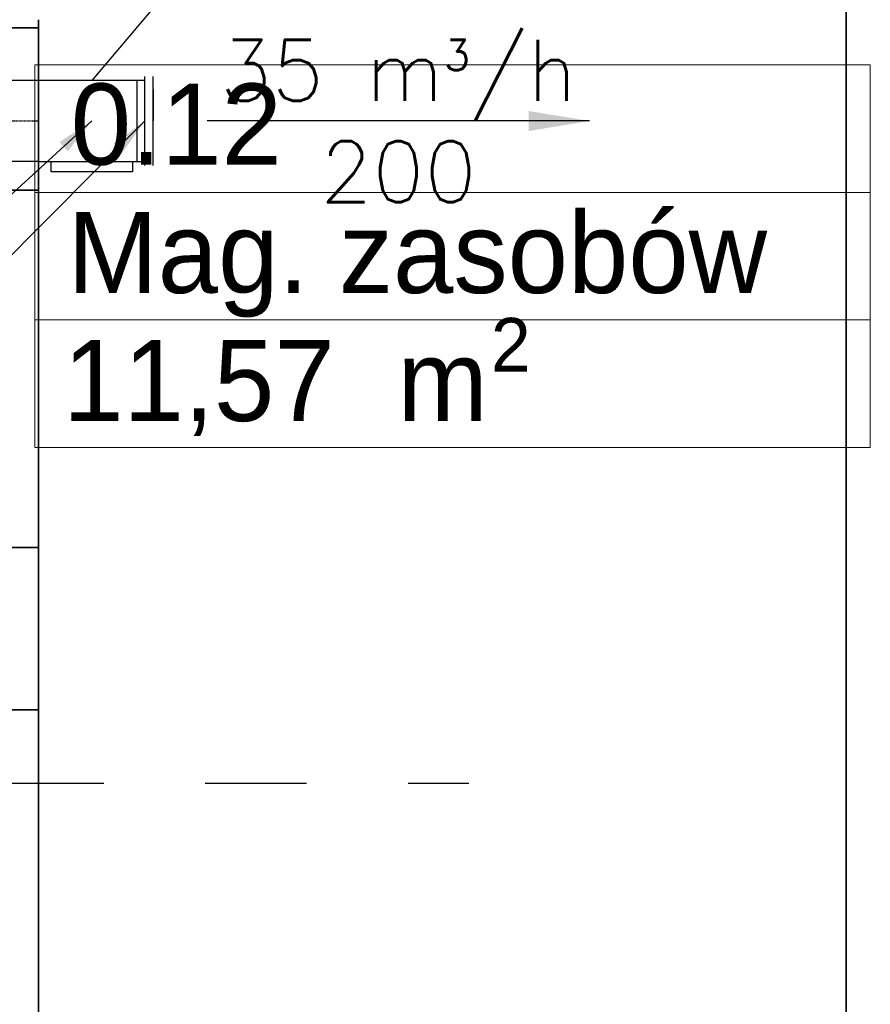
# Model space of a CAD drawing. Header units: millimetres. Extents: x -8078 to 241103, y -4319 to 602442.
# Tile 122 of 148: x 80633 to 82730, y 284562 to 286988. Entities that reach past the tile are written whole.
import ezdxf

# ---------------------------------------------------------------- set-up
doc = ezdxf.new("R2010")
doc.units = ezdxf.units.MM
doc.header["$MEASUREMENT"] = 0
doc.linetypes.add('DASHDOT', pattern=[1, 0.5, -0.25, 0, -0.25])
doc.linetypes.add('Dashed2cust', pattern=[50, 25, -25])
for name, color, linetype in [('#podkład', 252, 'Continuous'), ('- strefy pomieszczeń', 7, 'Continuous'), ('FLUID-N6', 7, 'Continuous'), ('FLUID-N6-150-NUM', 7, 'Continuous'), ('FLUID-N6-SYM', 7, 'Continuous'), ('Konstrukcja - Ściany zewnętrzne', 7, 'Continuous')]:
    doc.layers.add(name, color=color, linetype=linetype)
doc.styles.add('FDBES', font='simplex.shx')
doc.styles.add('MtXpl_Arial', font='txt', dxfattribs={"height": 0.2})
doc.styles.add('MtXpl_Arial1', font='txt', dxfattribs={"height": 0.2})
doc.dimstyles.new('FDBES', dxfattribs={"dimscale": 50, "dimtxt": 4, "dimasz": 2.5, "dimexe": 0.8, "dimexo": 2, "dimgap": 1, "dimtad": 1, "dimdsep": 46, "dimtxsty": 'FDBES', "dimcen": 2.5, "dimclrd": 4, "dimclre": 5, "dimadec": 0, "dimazin": 0, "dimtfac": 1, "dimtmove": 0, "dimatfit": 3, "dimfxl": 1, "dimarcsym": 0})

# ---------------------------------------------------------------- blocks, each defined once
blk = doc.blocks.new('UHYGFFFF')
at = {"layer": '- strefy pomieszczeń', "color": 252, "linetype": 'Continuous', "lineweight": 13, "ltscale": 100}
for p, q in [((20278.2, 387395.7), (22337.4, 387395.7)), ((20278.2, 387081.4), (20278.2, 387395.7)), ((22337.4, 387395.7), (22337.4, 387081.4)), ((22337.4, 387081.4), (20278.2, 387081.4)), ((20278.2, 387081.4), (22337.4, 387081.4)), ((20278.2, 386767.1), (20278.2, 387081.4)), ((22337.4, 387081.4), (22337.4, 386767.1)), ((22337.4, 386767.1), (20278.2, 386767.1)), ((20278.2, 386767.1), (22337.4, 386767.1)), ((20278.2, 386452.8), (20278.2, 386767.1)), ((22337.4, 386767.1), (22337.4, 386452.8)), ((22337.4, 386452.8), (20278.2, 386452.8))]:
    blk.add_line(p, q, dxfattribs=at)
at = {"color": 252, "linetype": 'Continuous', "lineweight": 35, "ltscale": 100}
for p, q in [((20287.5, 387486.9), (20287.5, 387506.9)), ((20287.5, 386206.9), (20287.5, 387086.9)), ((20287.5, 384926.9), (20287.5, 385806.9))]:
    blk.add_line(p, q, dxfattribs=at)
at = {"layer": 'Konstrukcja - Ściany zewnętrzne', "color": 252, "linetype": 'Continuous', "lineweight": 35, "ltscale": 100}
for p, q in [((22277.6, 389247.6), (22277.6, 383232.6)), ((19937.5, 387486.9), (20287.5, 387486.9)), ((20287.5, 387086.9), (20287.5, 387486.9)), ((20287.5, 387086.9), (20167.5, 387086.9)), ((20287.5, 386206.9), (20167.5, 386206.9)), ((20287.5, 385806.9), (20287.5, 386206.9)), ((20287.5, 385806.9), (20167.5, 385806.9))]:
    blk.add_line(p, q, dxfattribs=at)
at = {"layer": '- strefy pomieszczeń', "color": 252, "linetype": 'Continuous', "lineweight": 13}
for s, height, style, p in [('0.12', 200, 'MtXpl_Arial', (20366.6, 387149.6)), ('Mag. zasobów', 200, 'MtXpl_Arial1', (20358.4, 386833.5)), ('2', 132, 'MtXpl_Arial', (21402.2, 386640.1)), ('11,57', 200, 'MtXpl_Arial', (20347.8, 386518.1)), (' m', 200, 'MtXpl_Arial', (21097.4, 386518.1))]:
    blk.add_text(s, height=height, dxfattribs=dict(at, style=style)).set_placement(p)
blk = doc.blocks.new('*U56338')
at = {"color": 14, "linetype": 'Continuous', "lineweight": -2}
for p, q in [((-255, 100), (-255, 98.1)), ((-255, 98.1), (-255, 0)), ((255, 98.1), (255, 100)), ((255, 0), (255, 98.1)), ((-255, 0), (-255, -98.1)), ((255, -98.1), (255, 0)), ((-255, -98.1), (-255, -100)), ((255, -100), (255, -98.1))]:
    blk.add_line(p, q, dxfattribs=at)
at = {"color": 0, "linetype": 'ByBlock', "lineweight": -2}
for p, q in [((255, 100), (-255, 100)), ((255, -100), (-255, -100))]:
    blk.add_line(p, q, dxfattribs=at)
at = {"layer": 'FLUID-N6-SYM', "color": 2, "linetype": 'DASHDOT', "lineweight": -3}
for p, q in [((-255, 0), (-235, 0)), ((-235, 0), (255, 0))]:
    blk.add_line(p, q, dxfattribs=at)
blk = doc.blocks.new('*U56341')
at = {"color": 14, "linetype": 'Continuous', "lineweight": -2}
for p, q in [((-131, 0, -98.1), (-131, 0, 98.1)), ((-131, 0, 98.1), (-131, 0, 100)), ((-131, 0, -100), (-131, 0, -98.1)), ((131, 0, 98.1), (131, 0, -98.1)), ((131, 0, 100), (131, 0, 98.1)), ((131, 0, -98.1), (131, 0, -100))]:
    blk.add_line(p, q, dxfattribs=at)
at = {"color": 0, "linetype": 'ByBlock', "lineweight": -2}
for p, q in [((131, 0, -100), (-131, 0, -100)), ((-131, 0, 100), (-100, 0, 100)), ((-100, 0, 125), (-100, 0, 100)), ((100, 0, 125), (-100, 0, 125)), ((-100, 0, 100), (100, 0, 100)), ((100, 0, 100), (131, 0, 100)), ((100, 0, 100), (100, 0, 125))]:
    blk.add_line(p, q, dxfattribs=at)
blk = doc.blocks.new('*U56342')
at = {"color": 14, "linetype": 'Continuous', "lineweight": -2}
blk.add_line((-110, 0, 20), (110, 0, 20), dxfattribs=at)
at = {"color": 0, "linetype": 'ByBlock', "lineweight": -2}
for p, q in [((-110, 0), (-100, 0)), ((-100, 0), (100, 0)), ((100, 0, -20), (-100, 0, -20)), ((-100, 0, -20), (-100, 0, 0)), ((100, 0, 0), (100, 0, -20)), ((100, 0), (110, 0))]:
    blk.add_line(p, q, dxfattribs=at)
at = {"color": 3, "linetype": 'Continuous', "lineweight": -3}
for p in [(-77.8, 0, 20), (77.8, 0, 20)]:
    blk.add_line(p, (0, 0, 20), dxfattribs=at)
blk = doc.blocks.new('*U56327')
at = {"color": 7, "lineweight": -2}
blk.add_line((-1118.3, -1018.6), (-1824, -1018.6), dxfattribs=at)
at = {"color": 0, "lineweight": -2, "insert": (-1471.2, -1018.6), "char_height": 150, "attachment_point": 5, "style": 'FDBES'}
blk.add_mtext('N6-3\\P ', dxfattribs=at)
at = {"color": 7, "lineweight": -2}
blk.add_leader([(0, 0), (-1118.3, -1018.6)], dimstyle='FDBES', override={"dimscale": 37.5, "dimclrd": 7, "dimclre": 7}, dxfattribs=at)
blk = doc.blocks.new('*U56328')
at = {"color": 7, "lineweight": -2}
blk.add_line((-1245.7, -1248.6), (-1958.6, -1248.6), dxfattribs=at)
at = {"color": 0, "lineweight": -2, "insert": (-1602.2, -1248.6), "char_height": 150, "attachment_point": 5, "style": 'FDBES'}
blk.add_mtext('N6-4\\P ', dxfattribs=at)
at = {"color": 7, "lineweight": -2}
blk.add_leader([(0, 0), (-1245.7, -1248.6)], dimstyle='FDBES', override={"dimscale": 37.5, "dimclrd": 7, "dimclre": 7}, dxfattribs=at)

msp = doc.modelspace()

# ---------------------------------------------------------------- linework, layer by layer
at = {"color": 7, "lineweight": -2}
msp.add_line((81160, 287252.7), (80811.2, 286838.6), dxfattribs=at)
at = {"color": 7, "linetype": 'Dashed2cust', "lineweight": -2, "ltscale": 10}
msp.add_lwpolyline([(80090.7, 285107), (81740.7, 285107)], dxfattribs=at)

# ---------------------------------------------------------------- block references
at = {"layer": '#podkład'}
msp.add_blockref('UHYGFFFF', (60392.7, -100518.7), dxfattribs=at)
at = {"layer": 'FLUID-N6', "color": 1, "linetype": 'Continuous', "lineweight": -2, "rotation": 360}
msp.add_blockref('*U56338', (80425.2, 286738.6, 1384), dxfattribs=at)
at = {"layer": 'FLUID-N6', "color": 1, "linetype": 'Continuous', "lineweight": -2, "extrusion": (0, -1, -1.83697e-16)}
msp.add_blockref('*U56341', (80811.2, 1384, -286738.6), dxfattribs=at)
at = {"layer": 'FLUID-N6', "color": 1, "linetype": 'Continuous', "lineweight": -2, "extrusion": (1, -6.12323e-17, -1.12482e-32)}
msp.add_blockref('*U56342', (286738.6, 1384, 80942.2), dxfattribs=at)
at = {"layer": 'FLUID-N6-150-NUM', "linetype": 'ByBlock', "lineweight": -2}
for name, p in [('*U56328', (80942.2, 286738.6, 1384)), ('*U56327', (80811.2, 286738.6, 1384))]:
    msp.add_blockref(name, p, dxfattribs=at)

# ---------------------------------------------------------------- texts
at = {"color": 7, "lineweight": -2, "insert": (81566.7, 286738.6, 1384), "char_height": 150, "attachment_point": 5, "style": 'FDBES'}
msp.add_mtext('35 m{\\A2;\\H0.5x;3}/h\\P200', dxfattribs=at)

# ---------------------------------------------------------------- leaders
at = {"color": 5, "lineweight": -2}
msp.add_leader([(82038.2, 286738.6, 1384), (81095.3, 286738.6, 1384)], dimstyle='FDBES', override={"dimscale": 60, "dimclrd": 5}, dxfattribs=at)

doc.saveas('drawing.dxf')
